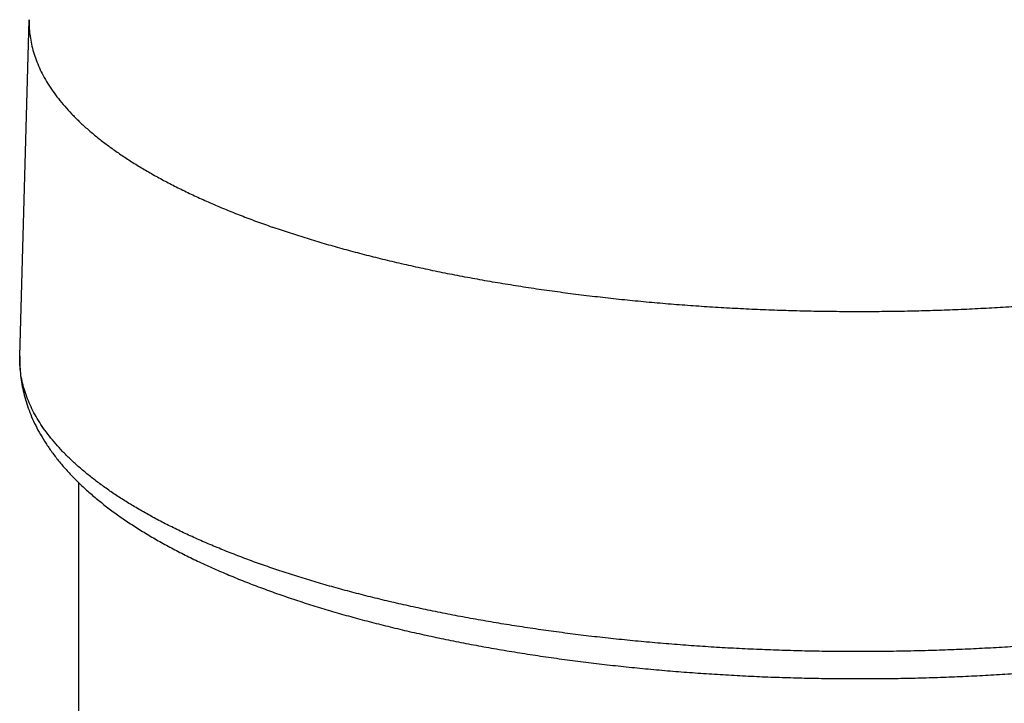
# Model space of a CAD drawing. Header units: millimetres. Extents: x 160 to 318, y 73 to 291.
# Tile 9 of 129: x 161.26 to 163.72, y 97.1 to 98.81. Entities that reach past the tile are written whole.
import ezdxf

# ---------------------------------------------------------------- set-up
doc = ezdxf.new("R2010")
doc.units = ezdxf.units.MM
doc.header["$LTSCALE"] = 30.734
doc.layers.get('0').update_dxf_attribs({"linetype": 'CONTINUOUS'})

msp = doc.modelspace()

# ---------------------------------------------------------------- linework, layer by layer
at = {"color": 7, "linetype": 'Continuous'}
for p, q in [((161.2604, 97.9711), (161.2839, 98.8121)), ((161.4076, 97.0195), (161.4076, 97.6549))]:
    msp.add_line(p, q, dxfattribs=at)
at = {"color": 9, "linetype": 'Continuous'}
for points, knots in [([(161.2839, 98.8121), (161.2839, 98.8114), (161.2837, 98.8041), (161.284, 98.7902), (161.2859, 98.7704), (161.2894, 98.7506), (161.2945, 98.7309), (161.3011, 98.7113), (161.3092, 98.6917), (161.3189, 98.6722), (161.33, 98.6528), (161.3427, 98.6335), (161.3569, 98.6144), (161.3726, 98.5954), (161.3898, 98.5766), (161.4084, 98.558), (161.4285, 98.5395), (161.45, 98.5212), (161.473, 98.5032), (161.4973, 98.4854), (161.5231, 98.4678), (161.5502, 98.4504), (161.5786, 98.4334), (161.6084, 98.4166), (161.6395, 98.4001), (161.6718, 98.3839), (161.7054, 98.368), (161.7403, 98.3524), (161.7763, 98.3372), (161.8136, 98.3223), (161.852, 98.3078), (161.878, 98.2985), (161.8912, 98.2939)], [0, 0, 0, 0, 0.0021034, 0.0218537, 0.0416838, 0.0616983, 0.0819988, 0.1026816, 0.1238367, 0.1455471, 0.1678876, 0.1909255, 0.2147199, 0.2393225, 0.2647776, 0.2911228, 0.3183898, 0.3466042, 0.3757866, 0.4059528, 0.4371143, 0.4692789, 0.5024506, 0.5366302, 0.5718157, 0.6080022, 0.6451826, 0.6833471, 0.7224842, 0.7625802, 0.8036198, 0.8455857, 0.8455857, 0.8455857, 0.8455857]), ([(165.4313, 98.8121), (165.4315, 98.8081), (165.4315, 98.7975), (165.4305, 98.7803), (165.4278, 98.7605), (165.4235, 98.7408), (165.4177, 98.7211), (165.4103, 98.7015), (165.4014, 98.6819), (165.391, 98.6625), (165.379, 98.6432), (165.3656, 98.624), (165.3507, 98.6049), (165.3342, 98.586), (165.3163, 98.5673), (165.297, 98.5487), (165.2762, 98.5303), (165.2539, 98.5122), (165.2303, 98.4942), (165.2052, 98.4765), (165.1788, 98.4591), (165.151, 98.4419), (165.1219, 98.4249), (165.0915, 98.4083), (165.0598, 98.3919), (165.0268, 98.3759), (164.9925, 98.3602), (164.9571, 98.3448), (164.9204, 98.3297), (164.8826, 98.315), (164.8437, 98.3007), (164.8036, 98.2867), (164.7625, 98.2732), (164.7203, 98.26), (164.6771, 98.2472), (164.6329, 98.2349), (164.5878, 98.223), (164.5417, 98.2115), (164.4948, 98.2004), (164.447, 98.1898), (164.3984, 98.1797), (164.349, 98.17), (164.2989, 98.1608), (164.2481, 98.1521), (164.1966, 98.1439), (164.1445, 98.1361), (164.0918, 98.1289), (164.0386, 98.1221), (163.9849, 98.1159), (163.9306, 98.1102), (163.876, 98.105), (163.821, 98.1003), (163.7656, 98.0962), (163.7099, 98.0926), (163.654, 98.0895), (163.5978, 98.0869), (163.5415, 98.0849), (163.485, 98.0834), (163.4284, 98.0825), (163.3718, 98.0821), (163.3151, 98.0822), (163.2585, 98.0829), (163.202, 98.0841), (163.1456, 98.0859), (163.0893, 98.0881), (163.0333, 98.091), (162.9775, 98.0943), (162.9219, 98.0982), (162.8667, 98.1026), (162.8119, 98.1075), (162.7574, 98.113), (162.7035, 98.119), (162.65, 98.1255), (162.597, 98.1324), (162.5446, 98.1399), (162.4928, 98.1479), (162.4416, 98.1564), (162.3912, 98.1654), (162.3414, 98.1748), (162.2924, 98.1847), (162.2442, 98.1951), (162.1969, 98.2059), (162.1504, 98.2172), (162.1048, 98.2289), (162.0601, 98.241), (162.0164, 98.2536), (161.9737, 98.2665), (161.9321, 98.2799), (161.9047, 98.2892), (161.8912, 98.2939)], [0, 0, 0, 0, 0.011977, 0.031754, 0.051663, 0.071808, 0.092288, 0.113196, 0.134619, 0.156636, 0.179317, 0.202726, 0.226919, 0.251942, 0.277838, 0.304641, 0.332379, 0.361075, 0.390747, 0.42141, 0.453072, 0.48574, 0.519416, 0.554099, 0.589786, 0.62647, 0.664144, 0.702796, 0.742415, 0.782984, 0.824489, 0.866912, 0.910232, 0.954429, 0.999481, 1.045364, 1.092054, 1.139526, 1.187752, 1.236705, 1.286356, 1.336676, 1.387634, 1.439201, 1.491343, 1.544029, 1.597226, 1.6509, 1.705018, 1.759544, 1.814444, 1.869682, 1.925224, 1.981032, 2.037071, 2.093304, 2.149694, 2.206205, 2.262799, 2.31944, 2.37609, 2.432712, 2.489269, 2.545724, 2.60204, 2.658181, 2.714109, 2.769788, 2.825183, 2.880256, 2.934974, 2.9893, 3.0432, 3.09664, 3.149585, 3.202004, 3.253862, 3.305129, 3.355772, 3.405761, 3.455067, 3.50366, 3.551512, 3.598596, 3.644886, 3.690356, 3.734984, 3.778745, 3.821619, 3.821619, 3.821619, 3.821619]), ([(161.8746, 97.447), (161.8612, 97.4516), (161.8349, 97.4611), (161.7961, 97.4758), (161.7584, 97.4908), (161.722, 97.5062), (161.6867, 97.5219), (161.6527, 97.538), (161.62, 97.5544), (161.5886, 97.5711), (161.5585, 97.5881), (161.5297, 97.6053), (161.5023, 97.6228), (161.4763, 97.6406), (161.4516, 97.6587), (161.4284, 97.6769), (161.4067, 97.6954), (161.3863, 97.7141), (161.3675, 97.7329), (161.3501, 97.752), (161.3343, 97.7712), (161.3199, 97.7905), (161.3071, 97.81), (161.2958, 97.8296), (161.286, 97.8493), (161.2778, 97.8691), (161.2711, 97.889), (161.266, 97.9089), (161.2625, 97.9289), (161.2605, 97.9489), (161.2602, 97.963), (161.2604, 97.9703), (161.2604, 97.9711)], [0, 0, 0, 0, 0.0424415, 0.083946, 0.1244964, 0.1640769, 0.2026739, 0.2402755, 0.2768721, 0.3124563, 0.3470232, 0.3805708, 0.4130998, 0.4446145, 0.4751225, 0.5046356, 0.5331697, 0.5607456, 0.5873894, 0.6131329, 0.6380142, 0.6620783, 0.6853772, 0.7079709, 0.7299272, 0.7513221, 0.7722393, 0.7927698, 0.8130111, 0.8330658, 0.8530399, 0.8551672, 0.8551672, 0.8551672, 0.8551672]), ([(165.4548, 97.9711), (165.455, 97.967), (165.455, 97.9563), (165.454, 97.9389), (165.4512, 97.9189), (165.4469, 97.8989), (165.441, 97.879), (165.4336, 97.8592), (165.4246, 97.8394), (165.414, 97.8198), (165.4019, 97.8002), (165.3883, 97.7808), (165.3732, 97.7615), (165.3566, 97.7424), (165.3385, 97.7235), (165.3189, 97.7047), (165.2979, 97.6861), (165.2754, 97.6678), (165.2515, 97.6496), (165.2262, 97.6317), (165.1994, 97.614), (165.1713, 97.5967), (165.1419, 97.5795), (165.1111, 97.5627), (165.079, 97.5462), (165.0457, 97.5299), (165.0111, 97.514), (164.9752, 97.4985), (164.9381, 97.4832), (164.8999, 97.4684), (164.8605, 97.4539), (164.82, 97.4398), (164.7784, 97.426), (164.7357, 97.4127), (164.6921, 97.3998), (164.6474, 97.3873), (164.6017, 97.3753), (164.5552, 97.3636), (164.5077, 97.3525), (164.4594, 97.3418), (164.4102, 97.3315), (164.3603, 97.3217), (164.3096, 97.3124), (164.2582, 97.3036), (164.2061, 97.2953), (164.1535, 97.2874), (164.1002, 97.2801), (164.0463, 97.2733), (163.992, 97.267), (163.9371, 97.2612), (163.8819, 97.256), (163.8262, 97.2513), (163.7702, 97.2471), (163.7139, 97.2434), (163.6573, 97.2403), (163.6005, 97.2377), (163.5436, 97.2357), (163.4864, 97.2342), (163.4292, 97.2332), (163.3719, 97.2328), (163.3147, 97.2329), (163.2574, 97.2336), (163.2002, 97.2348), (163.1432, 97.2366), (163.0863, 97.2389), (163.0296, 97.2418), (162.9732, 97.2452), (162.917, 97.2491), (162.8612, 97.2536), (162.8057, 97.2585), (162.7506, 97.2641), (162.696, 97.2701), (162.6419, 97.2767), (162.5884, 97.2837), (162.5354, 97.2913), (162.483, 97.2994), (162.4313, 97.3079), (162.3802, 97.317), (162.3299, 97.3265), (162.2804, 97.3366), (162.2316, 97.3471), (162.1837, 97.358), (162.1367, 97.3694), (162.0906, 97.3812), (162.0454, 97.3935), (162.0012, 97.4062), (161.958, 97.4193), (161.9159, 97.4329), (161.8882, 97.4422), (161.8746, 97.447)], [0, 0, 0, 0, 0.012112, 0.032113, 0.052248, 0.072622, 0.093334, 0.114479, 0.136144, 0.15841, 0.181349, 0.205023, 0.22949, 0.254797, 0.280986, 0.308093, 0.336145, 0.365166, 0.395175, 0.426185, 0.458206, 0.491244, 0.525301, 0.560377, 0.596469, 0.633569, 0.671669, 0.71076, 0.750827, 0.791857, 0.833832, 0.876735, 0.920546, 0.965244, 1.010806, 1.057209, 1.104429, 1.152438, 1.20121, 1.250718, 1.300932, 1.351822, 1.403358, 1.455509, 1.508242, 1.561525, 1.615325, 1.669607, 1.724338, 1.779482, 1.835004, 1.890868, 1.947039, 2.00348, 2.060153, 2.117023, 2.174053, 2.231204, 2.288439, 2.345722, 2.403014, 2.460277, 2.517475, 2.57457, 2.631524, 2.688301, 2.744863, 2.801173, 2.857195, 2.912893, 2.968231, 3.023172, 3.077683, 3.131728, 3.185274, 3.238286, 3.290732, 3.34258, 3.393797, 3.444352, 3.494217, 3.54336, 3.591755, 3.639372, 3.686187, 3.732172, 3.777305, 3.821563, 3.864922, 3.864922, 3.864922, 3.864922])]:
    msp.add_open_spline(points, degree=3, knots=knots, dxfattribs=at)
at = {"color": 7, "linetype": 'Continuous'}
for points, knots in [([(161.2604, 97.9711), (161.2602, 97.9639), (161.2603, 97.9495), (161.2617, 97.928), (161.2645, 97.9064), (161.2687, 97.8848), (161.2743, 97.8631), (161.2814, 97.8413), (161.29, 97.8194), (161.3001, 97.7974), (161.3119, 97.7754), (161.3254, 97.7533), (161.3406, 97.7312), (161.3576, 97.7092), (161.3762, 97.6873), (161.3966, 97.6656), (161.4187, 97.6441), (161.4423, 97.623), (161.4675, 97.6023), (161.4942, 97.582), (161.5223, 97.5621), (161.5518, 97.5427), (161.5826, 97.5237), (161.6146, 97.5052), (161.6479, 97.4872), (161.6824, 97.4697), (161.7181, 97.4527), (161.7548, 97.4361), (161.7927, 97.42), (161.8316, 97.4044), (161.8716, 97.3892), (161.8987, 97.3795), (161.9124, 97.3747)], [0, 0, 0, 0, 0.0214742, 0.0430118, 0.0647163, 0.0867059, 0.1090775, 0.1319446, 0.1554218, 0.1795963, 0.2045633, 0.230422, 0.257213, 0.2849777, 0.3137362, 0.3435026, 0.3742484, 0.4059495, 0.4385808, 0.4721181, 0.5065448, 0.5418457, 0.578002, 0.6150045, 0.6528461, 0.6915208, 0.7310273, 0.7713582, 0.8125029, 0.8544535, 0.897201, 0.9407346, 0.9407346, 0.9407346, 0.9407346]), ([(161.9124, 97.3747), (161.9264, 97.3699), (161.9548, 97.3602), (161.998, 97.3464), (162.0422, 97.3331), (162.0873, 97.3202), (162.1332, 97.3078), (162.1801, 97.2959), (162.2277, 97.2845), (162.2762, 97.2736), (162.3253, 97.2632), (162.3752, 97.2533), (162.4258, 97.2439), (162.4771, 97.235), (162.5289, 97.2267), (162.5814, 97.2188), (162.6344, 97.2115), (162.6878, 97.2047), (162.7418, 97.1985), (162.7962, 97.1927), (162.851, 97.1875), (162.9061, 97.1829), (162.9616, 97.1787), (163.0173, 97.1752), (163.0733, 97.1721), (163.1295, 97.1696), (163.1859, 97.1677), (163.2423, 97.1663), (163.2989, 97.1655), (163.3555, 97.1652), (163.412, 97.1654), (163.4686, 97.1662), (163.5251, 97.1676), (163.5814, 97.1695), (163.6376, 97.1719), (163.6936, 97.1749), (163.7493, 97.1784), (163.8048, 97.1825), (163.8599, 97.1871), (163.9147, 97.1923), (163.9691, 97.198), (164.0231, 97.2042), (164.0766, 97.2109), (164.1296, 97.2182), (164.182, 97.226), (164.2339, 97.2343), (164.2852, 97.2432), (164.3358, 97.2525), (164.3857, 97.2623), (164.4349, 97.2727), (164.4833, 97.2835), (164.531, 97.2949), (164.5778, 97.3067), (164.6238, 97.319), (164.6689, 97.3318), (164.7131, 97.3451), (164.7564, 97.3589), (164.7987, 97.3732), (164.84, 97.3879), (164.8803, 97.4031), (164.9195, 97.4187), (164.9576, 97.4349), (164.9946, 97.4515), (165.0305, 97.4686), (165.0653, 97.4862), (165.0988, 97.5042), (165.131, 97.5227), (165.162, 97.5417), (165.1916, 97.5612), (165.2198, 97.5811), (165.2466, 97.6014), (165.2719, 97.6222), (165.2957, 97.6433), (165.3178, 97.6647), (165.3382, 97.6863), (165.3569, 97.7082), (165.3738, 97.7301), (165.3891, 97.7522), (165.4027, 97.7743), (165.4146, 97.7964), (165.4249, 97.8185), (165.4336, 97.8405), (165.4408, 97.8624), (165.4465, 97.8842), (165.4507, 97.906), (165.4535, 97.9277), (165.455, 97.9494), (165.455, 97.9638), (165.4548, 97.9711)], [0, 0, 0, 0, 0.044603, 0.089977, 0.136102, 0.182983, 0.230619, 0.278941, 0.327925, 0.377585, 0.427874, 0.478751, 0.530196, 0.582224, 0.634764, 0.687788, 0.74128, 0.79522, 0.849554, 0.904253, 0.959302, 1.01466, 1.070287, 1.12615, 1.182231, 1.238482, 1.294869, 1.35136, 1.407923, 1.46452, 1.521118, 1.577679, 1.634171, 1.69056, 1.746814, 1.802887, 1.858755, 1.914388, 1.969746, 2.024786, 2.079494, 2.133836, 2.187766, 2.241256, 2.29429, 2.346841, 2.398842, 2.450298, 2.501189, 2.551478, 2.601109, 2.650101, 2.698433, 2.746049, 2.792933, 2.8391, 2.884533, 2.929143, 2.972982, 3.016047, 3.058301, 3.09969, 3.140278, 3.180059, 3.218949, 3.256983, 3.29419, 3.330554, 3.365953, 3.400496, 3.434165, 3.466864, 3.498579, 3.529356, 3.559167, 3.587849, 3.615564, 3.642389, 3.668366, 3.69341, 3.717713, 3.741295, 3.764301, 3.786806, 3.808928, 3.830786, 3.852475, 3.874111, 3.874111, 3.874111, 3.874111])]:
    msp.add_open_spline(points, degree=3, knots=knots, dxfattribs=at)

doc.saveas('drawing.dxf')
